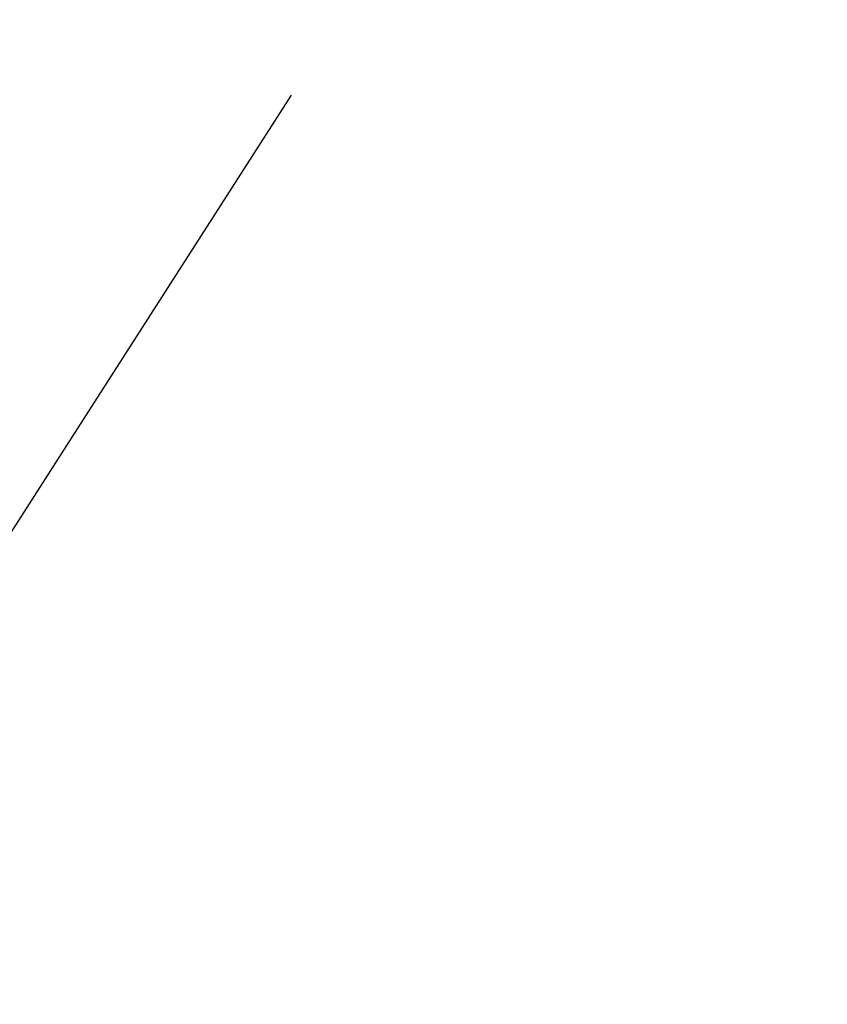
# Model space of a CAD drawing. Header units: millimetres. Extents: x -184 to 185, y -135 to 526.
# Tile 151 of 256: x -48.998 to -48.744, y 177.828 to 178.137. Entities that reach past the tile are written whole.
import ezdxf

# ---------------------------------------------------------------- set-up
doc = ezdxf.new("R2010")
doc.units = ezdxf.units.MM
doc.header["$MEASUREMENT"] = 0
doc.layers.add('Predefinito', color=7, linetype='Continuous', true_color=0x000000)

msp = doc.modelspace()

# ---------------------------------------------------------------- linework, layer by layer
at = {"layer": 'Predefinito'}
for points, knots in [([(61.15212, 210.32917, -158.51605), (60.56838, 209.0301, -158.27349), (59.90858, 207.75162, -158.02981), (56.47808, 202.03091, -156.91678), (53.03789, 198.40544, -156.07675), (45.79533, 192.39344, -154.54819), (41.96946, 190.01111, -153.85413), (34.31203, 185.89845, -152.62567), (30.29922, 184.08687, -152.06995), (21.96471, 181.11492, -151.12845), (17.67745, 179.96437, -150.74421), (8.96009, 178.35991, -150.19892), (4.49723, 177.90097, -150.03711), (-4.47481, 177.90194, -150.0364), (-8.92183, 178.35834, -150.19628), (-17.60442, 179.95071, -150.73586), (-21.87334, 181.09186, -151.11634), (-30.1754, 184.04211, -152.04963), (-34.17274, 185.84105, -152.60087), (-41.80351, 189.92177, -153.81982), (-45.61501, 192.28307, -154.50822), (-52.84324, 198.22398, -156.02346), (-56.29267, 201.80655, -156.85712), (-59.8237, 207.59479, -157.98882), (-60.54433, 208.98394, -158.25438), (-61.17653, 210.39778, -158.51853)], [160.628767, 160.628767, 160.628767, 160.628767, 164.065775, 164.065775, 176.399341, 176.399341, 188.732907, 188.732907, 201.066473, 201.066473, 213.400039, 213.400039, 225.733605, 225.733605, 238.020667, 238.020667, 250.307729, 250.307729, 262.594791, 262.594791, 274.881853, 274.881853, 287.168915, 287.168915, 290.906429, 290.906429, 290.906429, 290.906429]), ([(-85.04419, 125.00805, -15.12027), (-85.03957, 125.47668, -22.43192), (-84.29014, 127.26363, -42.06523), (-78.97887, 133.66171, -73.45932), (-66.11399, 151.28134, -104.22739), (-54.79649, 168.94524, -117.59693), (-48.9127, 178.11327, -122.86626)], [17.593523, 17.593523, 17.593523, 17.593523, 43.121671, 86.243343, 129.365014, 172.486686, 172.486686, 172.486686, 172.486686])]:
    msp.add_open_spline(points, degree=3, knots=knots, dxfattribs=at)

doc.saveas('drawing.dxf')
